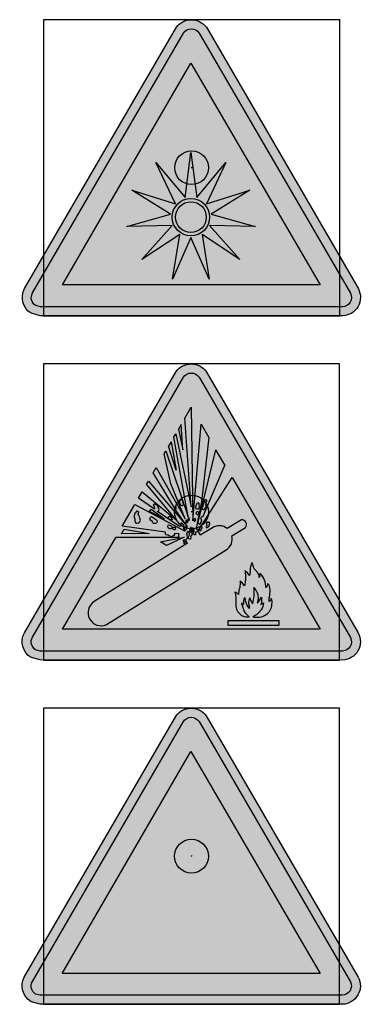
# Model space of a CAD drawing. Header units: millimetres. Extents: x -20879 to 80472, y -12121 to 39016.
# Tile 4 of 63: x 24341 to 25148, y -9996 to -7669. Entities that reach past the tile are written whole.
import ezdxf

# ---------------------------------------------------------------- set-up
doc = ezdxf.new("R2010")
doc.units = ezdxf.units.MM
doc.layers.add('DVD-VB-V_TEXT', color=7, linetype='Continuous')
doc.layers.add('FL6411--_GV', color=7, linetype='Continuous')
doc.layers.add('RVB-VB-V_Aanwijslijn', color=7, linetype='Continuous', true_color=0xff0001)
doc.styles.add('DVD_ALG 1.8mm_RE', font='arial.ttf', dxfattribs={"height": 1.8})

# ---------------------------------------------------------------- blocks, each defined once
blk = doc.blocks.new('RVB_GV_049_Icon')
at = {"true_color": 0x2e3032}
h = blk.add_hatch(color=250, dxfattribs=at)
h.paths.add_polyline_path([(0.178, 3.185, 0.545758), (-0.191, 3.184), (-3.76, -2.961, 0.401664), (-3.683, -3.258), (-3.573, -3.288), (3.564, -3.287, 0.543688), (3.756, -2.969)])
h.paths.add_polyline_path([(3.039, -2.77), (-3.052, -2.77), (-0.017, 2.475)], flags=16)
at = {"layer": 'FL6411--_GV', "true_color": 0xfecb00}
blk.add_hatch(color=40, dxfattribs=at).paths.add_polyline_path([(0.348, 3.32, 0.506582), (-0.361, 3.321), (-3.95, -2.858, 0.395043), (-3.79, -3.442), (-3.575, -3.499), (3.575, -3.501, 0.547355), (3.94, -2.859)])
at = {"layer": 'FL6411--_GV', "true_color": 0x2e3032}
h = blk.add_hatch(color=250, dxfattribs=at)
h.dxf.hatch_style = 1
h.paths.add_polyline_path([(0.812, 0.121), (0.12, -0.703), (-0.017, 0.364), (-0.154, -0.703), (-0.845, 0.121), (-0.384, -0.85), (-1.411, -0.532), (-0.497, -1.099), (-1.534, -1.386), (-0.459, -1.369), (-1.175, -2.172), (-0.279, -1.577), (-0.449, -2.638), (-0.017, -1.653), (0.415, -2.638), (0.246, -1.577), (1.141, -2.172), (0.424, -1.369), (1.5, -1.386), (0.463, -1.099), (1.377, -0.532), (0.35, -0.85)])
h.paths.add_polyline_path([(0.425, -1.168, -1), (-0.459, -1.168, -1)], flags=16)
h.paths.add_polyline_path([(0.347, -1.168, -1), (-0.381, -1.168, -1)], flags=0)
h = blk.add_hatch(color=250, dxfattribs=at)
h.dxf.hatch_style = 1
h.paths.add_polyline_path([(0.347, -1.168, 1), (-0.381, -1.168, 1)])
at = {"layer": 'Defpoints'}
blk.add_lwpolyline([(-3.5, -3.5), (3.5, -3.5), (3.5, 3.5), (-3.5, 3.5)], close=True, dxfattribs=at)
at = {"layer": 'FL6411--_GV', "color": 250, "true_color": 0x2e3032}
for p, q in [((-3.052, -2.77), (-0.017, 2.475)), ((-0.017, 2.475), (3.039, -2.77)), ((3.039, -2.77), (-3.052, -2.77))]:
    blk.add_line(p, q, dxfattribs=at)
at = {"layer": 'FL6411--_GV', "color": 40, "true_color": 0xfecb00}
for points in [[(-0.361, 3.321, -0.506582), (0.348, 3.32)], [(-3.79, -3.442, -0.395043), (-3.95, -2.858)], [(3.94, -2.859, -0.547355), (3.575, -3.501)]]:
    blk.add_lwpolyline(points, format="xyb", dxfattribs=at)
for points in [[(-3.95, -2.858), (-0.361, 3.321)], [(0.348, 3.32), (3.94, -2.859)], [(-3.575, -3.499), (-3.79, -3.442)], [(3.575, -3.501), (-3.575, -3.499)]]:
    blk.add_lwpolyline(points, dxfattribs=at)
at = {"layer": 'FL6411--_GV', "color": 250, "true_color": 0x2e3032}
blk.add_lwpolyline([(0.178, 3.185), (3.756, -2.969, -0.543688), (3.564, -3.287), (-3.573, -3.288), (-3.683, -3.258, -0.401664), (-3.76, -2.961), (-0.191, 3.184, -0.545758)], format="xyb", close=True, dxfattribs=at)
blk.add_lwpolyline([(-1.411, -0.532), (-0.384, -0.85), (-0.845, 0.121), (-0.154, -0.703), (-0.017, 0.364), (0.12, -0.703), (0.812, 0.121), (0.35, -0.85), (1.377, -0.532), (0.463, -1.099), (1.5, -1.386), (0.424, -1.369), (1.141, -2.172), (0.246, -1.577), (0.415, -2.638), (-0.017, -1.653), (-0.449, -2.638), (-0.279, -1.577), (-1.175, -2.172), (-0.459, -1.369), (-1.534, -1.386), (-0.497, -1.099)], close=True, dxfattribs=at)
for radius in [0.442, 0.364]:
    blk.add_circle((-0.017, -1.168), radius, dxfattribs=at)
blk = doc.blocks.new('RVB_GV_049')
at = {"layer": 'RVB-VB-V_Aanwijslijn'}
h = blk.add_hatch(color=256, dxfattribs=at)
h.dxf.hatch_style = 1
edge = h.paths.add_edge_path()
edge.add_arc((0, 0), 0.4, 0, 360)
at = {"layer": 'Defpoints'}
for points in [[(-0.011, 0.008), (0.011, 0.008)], [(0, 0.017), (0, 0.008)]]:
    blk.add_lwpolyline(points, dxfattribs=at)
at = {"layer": 'RVB-VB-V_Aanwijslijn'}
blk.add_line((0, 0.01), (0, 0), dxfattribs=at)
blk.add_circle((0, 0), 0.4, dxfattribs=at)
blk.add_blockref('RVB_GV_049_Icon', (0, 0))
at = {"layer": 'DVD-VB-V_TEXT', "lineweight": 5, "style": 'DVD_ALG 1.8mm_RE', "flags": 1}
blk.add_attdef('$RUIMTECODE', (8.121, 5.039), '', height=1.4, dxfattribs=at)
blk = doc.blocks.new('RVB_GV_050_Icon')
at = {"layer": 'FL6411--_GV', "true_color": 0xfecb00}
blk.add_hatch(color=40, dxfattribs=at).paths.add_polyline_path([(0.348, 3.32, 0.506582), (-0.361, 3.321), (-3.95, -2.858, 0.395043), (-3.79, -3.442), (-3.575, -3.499), (3.575, -3.501, 0.547355), (3.94, -2.859)])
at = {"layer": 'FL6411--_GV', "true_color": 0x2e3032}
h = blk.add_hatch(color=250, dxfattribs=at)
h.paths.add_polyline_path([(0.178, 3.185, 0.545758), (-0.191, 3.184), (-3.76, -2.961, 0.401664), (-3.683, -3.258), (-3.573, -3.288), (3.564, -3.287, 0.543688), (3.756, -2.969)])
h.paths.add_polyline_path([(0.227, 2.073), (0.408, 1.761), (0.232, 0.241), (0.106, -0.392), (0.155, -0.444), (0.958, 0.814), (3.039, -2.77), (-3.052, -2.77), (-1.791, -0.598), (-0.294, -0.595, -0.242081), (-0.289, -0.516), (-0.399, -0.505, -0.315805), (-0.467, -0.584, -0.166449), (-0.541, -0.551, -0.042385), (-0.599, -0.538, -0.450932), (-0.615, -0.499, 0.224848), (-0.615, -0.475), (-1.637, -0.333), (-1.341, 0.177), (-0.166, -0.444, 1.232606), (-0.16, -0.425, -0.279784), (-0.185, -0.384, -0.108852), (-0.181, -0.367, 0.150755), (-0.177, -0.332, 0.13229), (-0.19, -0.302), (-0.237, -0.258, 0.37067), (-0.256, -0.283), (-0.231, -0.327, 0.139005), (-0.281, -0.346), (-0.807, 0.011), (-0.807, 0.016, 0.549491), (-0.771, 0.074), (-0.802, 0.151, 0.002296), (-0.839, 0.167, -0.058808), (-0.863, 0.181, 0.47107), (-0.898, 0.172, 0.053524), (-0.903, 0.158), (-0.881, 0.131, -0.085523), (-0.873, 0.071), (-0.878, 0.063), (-1.252, 0.33), (-1.166, 0.478), (-0.363, -0.189), (-1.064, 0.655), (-1.02, 0.729), (-0.092, -0.351), (-0.368, 0.046, 0.01216), (-0.36, 0.104, 0.612599), (-0.385, 0.12, 0.211048), (-0.401, 0.098), (-0.907, 0.925), (-0.833, 1.052), (-0.152, -0.159), (-0.486, 0.666), (-0.647, 1.372), (-0.606, 1.443), (-0.078, -0.118), (-0.419, 1.765), (-0.373, 1.844), (-0.009, 0.118), (-0.158, 2.215), (-0.007, 2.475), (0.032, -0.206)], flags=16)
h.paths.add_polyline_path([(-0.245, 2.064), (-0.209, 1.469), (-0.309, 1.955)], flags=16)
h.paths.add_polyline_path([(0.576, 1.471), (0.786, 1.111), (0.257, -0.121, 0.6548), (0.218, -0.148, 0.069281), (0.226, -0.171, -0.106518), (0.232, -0.198), (0.202, -0.288, -0.303354), (0.195, -0.294, -0.342591), (0.188, -0.289, 0.229114), (0.183, -0.284, 0.137885), (0.15, -0.272)], flags=16)
h.paths.add_polyline_path([(-0.479, 1.661), (-0.36, 0.987), (-0.541, 1.555)], flags=16)
h.paths.add_polyline_path([(-0.955, 0.066), (-0.637, -0.165), (-0.991, 0.011)], flags=16)
h.paths.add_polyline_path([(-0.999, -0.505), (-1.652, -0.516), (-1.589, -0.409)], flags=0)
h = blk.add_hatch(color=250, dxfattribs=at)
edge = h.paths.add_edge_path(flags=17)
edge.add_line((0.229, -0.409), (0.254, -0.384))
edge.add_line((0.254, -0.384), (0.248, -0.362))
edge.add_arc((0.232, -0.368), 0.0172, 19.2502, 133.3126)
edge.add_arc((0.33, -0.471), 0.159, 133.3126, 146.8315)
edge.add_arc((0.307, -0.456), 0.132, 146.8315, 160.1546)
edge.add_arc((0.196, -0.416), 0.0139, 160.1546, 216.7973)
edge.add_arc((0.211, -0.414), 0.0281, 202.1175, 279.9183)
edge.add_arc((0.214, -0.435), 0.00682, 279.9183, 349.3684)
edge.add_arc((0.355, -0.461), 0.137, 157.3382, 169.3684, ccw=False)
edge = h.paths.add_edge_path(flags=17)
edge.add_line((0.35, -0.381), (0.366, -0.365))
edge.add_line((0.366, -0.365), (0.383, -0.359))
edge.add_arc((0.371, -0.324), 0.0376, 288.4349, 318.9231)
edge.add_arc((0.343, -0.299), 0.075, 318.9231, 334.0238)
edge.add_arc((0.436, -0.328), 0.026, 151.5447, 189.0588, ccw=False)
edge.add_arc((0.408, -0.301), 0.0153, 287.6572, 360.5041)
edge.add_arc((0.443, -0.301), 0.0198, 160.1292, 180.5041, ccw=False)
edge.add_arc((0.453, -0.304), 0.0299, 137.85, 160.1292, ccw=False)
edge.add_arc((0.416, -0.27), 0.0205, 317.85, 379.4619)
edge.add_arc((0.426, -0.266), 0.00894, 19.4619, 71.018)
edge.add_arc((0.434, -0.246), 0.013, 198.2231, 251.018, ccw=False)
edge.add_arc((0.413, -0.252), 0.00859, 18.2231, 72.0626)
edge.add_arc((0.411, -0.258), 0.0149, 72.0626, 127.1997)
edge.add_arc((0.395, -0.211), 0.0366, 246.4907, 281.7625, ccw=False)
edge.add_arc((0.375, -0.255), 0.0115, 66.4907, 142.542)
edge.add_arc((0.371, -0.252), 0.00655, 142.542, 170.5399)
edge.add_arc((0.375, -0.285), 0.0353, 106.1412, 134.1467)
edge.add_line((0.35, -0.259), (0.35, -0.272))
edge.add_line((0.35, -0.272), (0.353, -0.288))
edge.add_line((0.353, -0.288), (0.359, -0.303))
edge.add_line((0.359, -0.303), (0.361, -0.324))
edge.add_line((0.361, -0.324), (0.35, -0.332))
edge.add_line((0.35, -0.332), (0.342, -0.346))
edge.add_line((0.342, -0.346), (0.339, -0.357))
edge.add_line((0.339, -0.357), (0.35, -0.37))
edge.add_line((0.35, -0.37), (0.35, -0.381))
edge = h.paths.add_edge_path(flags=17)
edge.add_line((-0.092, -0.602), (-0.078, -0.601))
edge.add_arc((48.199, -23.572), 53.464, 154.4854, 154.5537, ccw=False)
edge.add_arc((-0.091, -0.524), 0.0445, 334.4854, 385.5695)
edge.add_arc((-0.142, -0.548), 0.101, 25.5695, 38.4302)
edge.add_arc((-0.027, -0.457), 0.0456, 198.0004, 218.4302, ccw=False)
edge.add_arc((-0.082, -0.475), 0.0127, 18.0004, 103.8197)
edge.add_arc((-0.075, -0.504), 0.0426, 103.8197, 140.7799)
edge.add_line((-0.108, -0.477), (-0.105, -0.502))
edge.add_arc((-0.094, -0.521), 0.0218, 120.2512, 201.263)
edge.add_arc((-0.097, -0.522), 0.0194, 201.263, 215.1573)
edge.add_arc((-0.048, -0.55), 0.067, 164.8496, 218.9835)
edge.add_arc((0.086, -0.442), 0.24, 218.9835, 221.8163)
edge = h.paths.add_edge_path(flags=17)
edge.add_arc((-0.151, -0.746), 0.0866, 99.7885, 117.0429)
edge.add_arc((-0.186, -0.678), 0.00998, 117.0429, 184.2687)
edge.add_arc((-0.12, -0.673), 0.0763, 184.2687, 195.7711)
edge.add_line((-0.193, -0.694), (-0.179, -0.702))
edge.add_arc((-0.159, -0.567), 0.136, 261.3188, 265.5531)
edge.add_arc((-0.169, -0.698), 0.00524, 265.5531, 309.0099)
edge.add_arc((-0.132, -0.744), 0.0533, 118.3702, 129.0099, ccw=False)
edge.add_line((-0.157, -0.697), (-0.152, -0.683))
edge.add_arc((-0.18, -0.685), 0.0279, 4.4495, 59.5569)
edge = h.paths.add_edge_path(flags=17)
edge.add_line((-0.146, -0.705), (-0.13, -0.724))
edge.add_line((-0.13, -0.724), (-0.13, -0.735))
edge.add_line((-0.13, -0.735), (-0.141, -0.752))
edge.add_line((-0.141, -0.752), (-0.155, -0.757))
edge.add_line((-0.155, -0.757), (-0.163, -0.757))
edge.add_arc((-0.153, -0.735), 0.0238, 185.8018, 245.2736, ccw=False)
edge.add_arc((-0.102, -0.73), 0.0747, 175.8223, 185.8018, ccw=False)
edge.add_arc((-0.149, -0.731), 0.0285, 113.0055, 167.2141, ccw=False)
edge.add_arc((-0.153, -0.723), 0.0193, 79.0271, 113.0055, ccw=False)
edge.add_arc((-0.15, -0.709), 0.00572, 50.8709, 79.0271, ccw=False)
h.paths.add_polyline_path([(-0.73, -0.702), (-0.177, -0.598), (-0.591, -0.793)], flags=17)
edge = h.paths.add_edge_path(flags=17)
edge.add_line((-0.415, -0.42), (-0.44, -0.39))
edge.add_line((-0.44, -0.39), (-0.44, -0.376))
edge.add_arc((-0.434, -0.376), 0.00614, 113.0979, 180.037, ccw=False)
edge.add_arc((-0.409, -0.389), 0.0327, 54.9203, 145.1193, ccw=False)
edge.add_line((-0.39, -0.362), (-0.385, -0.376))
edge.add_line((-0.385, -0.376), (-0.379, -0.406))
edge.add_arc((-0.389, -0.408), 0.00934, -84.0137, 10.268, ccw=False)
edge.add_arc((-0.387, -0.426), 0.00875, 95.9863, 136.9225)
edge.add_arc((-0.406, -0.408), 0.0174, 266.6767, 316.9225, ccw=False)
edge.add_arc((-0.406, -0.415), 0.00979, 206.0238, 266.6767, ccw=False)
edge = h.paths.add_edge_path(flags=17)
edge.add_line((-0.546, -0.307), (-0.478, -0.329))
edge.add_arc((-0.506, -0.361), 0.0427, -66.4334, 48.941, ccw=False)
edge.add_arc((-0.495, -0.388), 0.0137, 246.4334, 293.5666, ccw=False)
edge.add_arc((-0.539, -0.491), 0.0982, 66.4334, 76.5759)
edge.add_line((-0.517, -0.395), (-0.552, -0.373))
edge.add_arc((-0.523, -0.342), 0.0426, 132.2789, 227.7194, ccw=False)
edge.add_arc((-0.541, -0.322), 0.0159, 105.7571, 132.2789, ccw=False)
edge = h.paths.add_edge_path(flags=17)
edge.add_line((-0.921, -0.225), (-0.963, -0.198))
edge.add_arc((-0.915, -0.158), 0.0623, 120.549, 219.4222, ccw=False)
edge.add_line((-0.947, -0.104), (-0.876, -0.151))
edge.add_line((-0.876, -0.151), (-0.829, -0.184))
edge.add_arc((-0.855, -0.221), 0.0449, -40.4781, 54.7726, ccw=False)
edge.add_arc((-0.875, -0.203), 0.0717, 263.2107, 319.5219, ccw=False)
edge.add_arc((-0.879, -0.232), 0.0431, 171.178, 263.2107, ccw=False)
edge = h.paths.add_edge_path(flags=17)
edge.add_line((-0.508, -0.104), (-0.475, -0.143))
edge.add_arc((-0.498, -0.177), 0.0414, 11.6303, 56.2217, ccw=False)
edge.add_arc((-0.466, -0.171), 0.00835, -51.5659, 11.6303, ccw=False)
edge.add_arc((-0.492, -0.138), 0.0498, 257.2485, 308.4341, ccw=False)
edge.add_arc((-0.442, 0.081), 0.274, 254.892, 257.2485, ccw=False)
edge.add_line((-0.514, -0.184), (-0.533, -0.159))
edge.add_line((-0.533, -0.159), (-0.541, -0.124))
edge.add_arc((-0.522, -0.119), 0.0199, 47.5551, 192.9657, ccw=False)
edge = h.paths.add_edge_path(flags=17)
edge.add_line((-0.163, -0.368), (-0.174, -0.384))
edge.add_line((-0.174, -0.384), (-0.174, -0.398))
edge.add_arc((-0.151, -0.398), 0.0223, 180.0919, 239.4236)
edge.add_arc((-0.147, -0.391), 0.0302, 239.4236, 287.8872)
edge.add_arc((-0.145, -0.4), 0.0211, 287.8872, 325.7265)
edge.add_arc((-0.172, -0.381), 0.0538, 325.7265, 348.0814)
edge.add_arc((-0.145, -0.387), 0.0267, 348.0814, 394.3484)
edge.add_arc((-0.162, -0.398), 0.047, 34.3484, 55.7619)
edge.add_arc((-0.14, -0.392), 0.0333, 81.2663, 132.1266)
edge = h.paths.add_edge_path(flags=17)
edge.add_line((-0.062, -0.194), (-0.048, -0.192))
edge.add_line((-0.048, -0.192), (-0.056, -0.17))
edge.add_line((-0.056, -0.17), (-0.053, -0.146))
edge.add_arc((-0.061, -0.145), 0.00744, 353.6598, 456.3045)
edge.add_arc((-0.065, -0.101), 0.0369, 263.4856, 276.3045, ccw=False)
edge.add_arc((-0.071, -0.145), 0.00766, 83.4856, 163.8945)
edge.add_arc((0.004, -0.144), 0.0814, 179.1455, 212.3368)
edge.add_arc((-0.089, -0.202), 0.0278, 18.1384, 32.3368, ccw=False)
edge = h.paths.add_edge_path()
edge.add_arc((-0.215, 0.226), 0.0723, 108.71, 135.6079)
edge.add_arc((-0.195, 0.228), 0.0872, 146.2032, 196.9635)
edge.add_arc((-0.205, 0.225), 0.0763, 196.9635, 249.7571)
edge.add_arc((-0.217, 0.192), 0.0408, 249.7571, 269.5858)
edge.add_arc((-0.217, 0.161), 0.0105, 269.5858, 338.6713)
edge.add_arc((-0.199, 0.154), 0.00934, 109.0599, 158.6713, ccw=False)
edge.add_arc((-0.203, 0.165), 0.00262, 289.0599, 350.1212)
edge.add_line((-0.2, 0.165), (-0.193, 0.183))
edge.add_line((-0.193, 0.183), (-0.204, 0.219))
edge.add_arc((-0.286, 0.262), 0.0923, 332.0911, 339.0904)
edge.add_line((-0.199, 0.229), (-0.211, 0.265))
edge.add_line((-0.211, 0.265), (-0.232, 0.291))
edge.add_arc((-0.24, 0.285), 0.00964, 38.6213, 83.9791)
edge = h.paths.add_edge_path(flags=17)
edge.add_line((0.109, -0.025), (0.12, -0.003))
edge.add_arc((0.146, -0.016), 0.0298, 93.8393, 153.4543, ccw=False)
edge.add_arc((0.145, -0.005), 0.0183, -11.426, 93.8393, ccw=False)
edge.add_arc((0.259, -0.028), 0.0975, 168.574, 183.958)
edge.add_arc((0.297, -0.025), 0.135, 183.958, 195.1622)
edge.add_arc((0.149, -0.049), 0.0207, 256.1948, 324.9653, ccw=False)
edge.add_arc((0.155, -0.023), 0.0469, 182.0443, 256.1948, ccw=False)
edge = h.paths.add_edge_path(flags=17)
edge.add_line((0.057, -0.184), (0.057, -0.203))
edge.add_arc((0.071, -0.203), 0.0145, 180, 289.0331)
edge.add_line((0.076, -0.217), (0.087, -0.211))
edge.add_line((0.087, -0.211), (0.095, -0.203))
edge.add_line((0.095, -0.203), (0.098, -0.181))
edge.add_arc((0.078, -0.179), 0.0194, 352.875, 414.1475)
edge.add_arc((0.123, -0.117), 0.0568, 225.7573, 234.1475, ccw=False)
edge.add_arc((0.08, -0.161), 0.00474, 45.7573, 157.2558)
edge.add_arc((0.132, -0.223), 0.085, 131.53, 152.72)
edge = h.paths.add_edge_path()
edge.add_arc((0.442, 0.137), 0.169, 148.6149, 180.8741, ccw=False)
edge.add_arc((0.201, 0.284), 0.114, 328.6149, 356.3549)
edge.add_line((0.314, 0.277), (0.33, 0.292))
edge.add_arc((0.337, 0.284), 0.0102, 53.1392, 132.8864, ccw=False)
edge.add_arc((0.325, 0.268), 0.0302, 5.5974, 53.1392, ccw=False)
edge.add_arc((0.307, 0.266), 0.0481, -49.2002, 5.5974, ccw=False)
edge.add_arc((0.873, 0.152), 0.54, 171.7286, 178.7442)
edge.add_arc((0.433, 0.162), 0.1, 178.7442, 189.5812)
edge.add_arc((0.238, 0.129), 0.0984, -0.2399, 9.5812, ccw=False)
edge.add_arc((0.306, 0.129), 0.0298, 319.3602, 359.7601, ccw=False)
edge.add_arc((0.462, -0.005), 0.176, 139.3602, 153.3006)
edge.add_arc((-0.083, 0.269), 0.435, 330.4192, 333.3006, ccw=False)
edge.add_arc((0.282, 0.062), 0.0147, 260.2112, 330.4192, ccw=False)
edge.add_arc((0.286, 0.085), 0.038, 184.178, 260.2112, ccw=False)
edge.add_arc((0.293, 0.085), 0.0447, 133.5935, 184.178, ccw=False)
edge.add_arc((0.231, 0.15), 0.0448, 313.5935, 339.1087)
edge = h.paths.add_edge_path()
edge.add_arc((1.554, -2.109), 0.38, 254.3134, 303.572)
edge.add_arc((1.594, -2.168), 0.309, 303.572, 357.4479)
edge.add_arc((1.696, -2.142), 0.21, 349.1195, 386.8366)
edge.add_arc((1.872, -2.053), 0.013, 26.8366, 42.775)
edge.add_arc((1.881, -2.045), 0.00128, 42.775, 157.2071)
edge.add_line((1.879, -2.045), (1.877, -2.073))
edge.add_arc((1.817, -2.055), 0.0632, 314.3904, 343.3132, ccw=False)
edge.add_arc((1.752, -1.989), 0.156, 303.9087, 314.3904, ccw=False)
edge.add_arc((2.229, -2.076), 0.392, 169.4303, 186.1622, ccw=False)
edge.add_arc((0.752, -1.8), 1.11, 349.4303, 357.2433)
edge.add_arc((1.595, -1.841), 0.266, 357.2433, 384.4116)
edge.add_arc((1.76, -1.766), 0.0848, 24.4116, 58.1932)
edge.add_arc((1.83, -1.654), 0.0473, 228.2043, 238.1932, ccw=False)
edge.add_arc((-6.8, -0.568), 8.671, 352.2726, 352.5728, ccw=False)
edge.add_arc((1.739, -1.727), 0.0539, 326.7729, 352.2726, ccw=False)
edge.add_arc((1.676, -1.686), 0.129, 309.2979, 326.7729, ccw=False)
edge.add_arc((1.294, -1.774), 0.464, 358.4938, 403.1182)
edge.add_arc((1.601, -1.487), 0.0436, 43.1182, 73.9338)
edge.add_arc((1.405, -1.484), 0.212, -12.2517, 10.8053, ccw=False)
edge.add_arc((1.549, -1.516), 0.0639, 328.9056, 347.7483, ccw=False)
edge.add_arc((1.377, -1.556), 0.227, 1.7952, 52.4812)
edge.add_arc((1.587, -1.282), 0.118, 200.4507, 232.4812, ccw=False)
edge.add_arc((2.991, -0.759), 1.616, 195.5676, 200.4507, ccw=False)
edge.add_arc((1.863, -1.412), 0.482, 152.8283, 166.0478)
edge.add_arc((1.752, -1.385), 0.368, 166.0478, 184.224)
edge.add_line((1.385, -1.412), (1.37, -1.502))
edge.add_arc((0.647, -2.033), 0.898, 36.272, 46.4567)
edge.add_arc((-0.348, -1.555), 1.622, -1.4544, 6.1308, ccw=False)
edge.add_arc((0.652, -1.581), 0.622, 344.6789, 358.5456, ccw=False)
edge.add_arc((0.79, -2.05), 0.553, 33.4009, 49.8701)
edge.add_arc((0.551, -1.68), 0.598, -10.3697, 5.1362, ccw=False)
edge.add_arc((1.035, -1.769), 0.106, 332.5776, 349.6303, ccw=False)
edge.add_arc((1.242, -1.876), 0.127, 152.5776, 182.6346)
edge.add_arc((1.446, -1.921), 0.333, 173.2874, 184.6637)
edge.add_arc((0.907, -2.171), 0.304, 47.2148, 67.6723)
edge.add_arc((0.665, -2.015), 0.379, 1.7512, 19.2365, ccw=False)
edge.add_arc((-2.741, -2.119), 3.787, -1.1668, 1.7512, ccw=False)
edge.add_arc((1.307, -2.201), 0.263, 178.8332, 208.8688)
edge.add_arc((1.395, -2.153), 0.362, 208.8688, 230.5261)
edge.add_arc((1.284, -2.287), 0.189, 230.5261, 259.3405)
edge.add_arc((1.348, -1.946), 0.536, 259.3405, 266.2042)
edge.add_arc((1.323, -2.333), 0.148, 266.2042, 287.0657)
edge.add_arc((1.581, -2.17), 0.373, 205.8987, 234.7189, ccw=False)
edge.add_arc((1.831, -2.049), 0.65, 188.8252, 205.8987, ccw=False)
edge.add_arc((1.322, -2.028), 0.18, 222.0786, 241.2875)
edge.add_arc((1.503, -2.148), 0.27, 152.1598, 188.1695, ccw=False)
edge.add_arc((1.689, -2.004), 0.425, 182.3016, 218.7433)
edge.add_line((1.357, -2.271), (1.375, -2.26))
edge.add_arc((1.74, -2.147), 0.382, 162.2545, 197.1971, ccw=False)
edge.add_arc((1.766, -1.922), 0.405, 195.574, 217.5598)
edge.add_arc((0.445, -1.892), 1.037, 344.5619, 365.964)
edge.add_arc((1.22, -2.029), 0.354, -5.3536, 43.5376, ccw=False)
edge.add_arc((1.205, -2.027), 0.369, 339.7079, 354.6464, ccw=False)
edge.add_arc((1.322, -1.889), 0.351, 310.7146, 339.9465)
edge.add_arc((1.318, -2.08), 0.341, -18.8542, 11.9386, ccw=False)
edge.add_arc((1.489, -1.889), 0.337, 296.7658, 309.7044)
edge.add_arc((1.323, -2.104), 0.384, 327.0816, 353.3678, ccw=False)
edge.add_arc((1.291, -2.084), 0.423, 292.321, 327.0816, ccw=False)
h.paths.add_polyline_path([(0.863, -2.566), (2.061, -2.566), (2.061, -2.687), (0.863, -2.687)])
edge = h.paths.add_edge_path()
edge.add_line((-2.008, -2.66), (0.821, -0.894))
edge.add_arc((0.661, -0.637), 0.304, 301.9655, 373.6113)
edge.add_line((0.956, -0.565), (1.277, -0.368))
edge.add_arc((1.192, -0.301), 0.108, 321.7749, 393.22)
edge.add_arc((1.198, -0.279), 0.0921, 24.1845, 100.6015)
edge.add_line((1.181, -0.189), (0.846, -0.392))
edge.add_arc((0.656, -0.625), 0.3, 50.7251, 123.0622)
edge.add_line((0.492, -0.373), (0.205, -0.551))
edge.add_arc((0.033, -0.581), 0.174, 9.9013, 27.0703)
edge.add_line((0.188, -0.502), (0.155, -0.461))
edge.add_arc((0.166, -0.569), 0.109, 95.451, 125.0635)
edge.add_arc((0.115, -0.497), 0.0204, 125.0635, 183.1371)
edge.add_arc((0.124, -0.496), 0.0292, 183.1371, 214.7921)
edge.add_arc((0.082, -0.52), 0.0185, -38.5796, 20.8395, ccw=False)
edge.add_arc((0.082, -0.519), 0.0189, 271.5333, 321.4204, ccw=False)
edge.add_arc((0.082, -0.5), 0.0382, 243.3908, 271.5333, ccw=False)
edge.add_line((0.065, -0.534), (0.024, -0.505))
edge.add_arc((0.031, -0.526), 0.0225, 109.5062, 160.4883)
edge.add_arc((0.068, -0.539), 0.0617, 160.4883, 172.2366)
edge.add_arc((-0.089, -0.518), 0.0964, 344.7333, 352.2366, ccw=False)
edge.add_line((0.004, -0.543), (-0.026, -0.581))
edge.add_arc((-0.093, -0.614), 0.0749, -16.5685, 25.6606, ccw=False)
edge.add_arc((-0.036, -0.631), 0.0149, 292.4487, 343.4315, ccw=False)
edge.add_arc((-0.036, -0.631), 0.0147, 253.292, 292.4487, ccw=False)
edge.add_arc((-0.021, -0.582), 0.0662, 232.1589, 253.292, ccw=False)
edge.add_arc((-0.126, -0.717), 0.105, 52.1589, 64.6125)
edge.add_arc((-0.093, -0.648), 0.028, 64.6125, 98.398)
edge.add_arc((-0.091, -0.659), 0.0391, 98.398, 151.9035)
edge.add_arc((-0.072, -0.669), 0.0605, 151.9035, 185.7613)
edge.add_arc((-0.05, -0.666), 0.0832, 185.7613, 212.7215)
edge.add_arc((-0.01, -0.641), 0.131, 212.7215, 229.7776)
edge.add_line((-0.094, -0.741), (-2.301, -2.12))
edge.add_arc((-2.138, -2.381), 0.308, 121.9986, 295.0167)
edge.add_arc((0.356, -0.474), 0.401, 167.9228, 176.6262)
edge.add_line((-0.045, -0.45), (-0.028, -0.475))
edge.add_line((-0.028, -0.475), (0.04, -0.491))
edge.add_arc((0.025, -0.46), 0.0349, 295.5483, 334.4517)
edge.add_arc((-0.048, -0.44), 0.111, 341.6972, 382.3504)
edge.add_arc((0.007, -0.443), 0.0645, 43.972, 97.5391)
edge.add_arc((-0.027, -0.388), 0.0271, 19.8616, 57.6129)
edge.add_arc((-0.016, -0.372), 0.0082, 57.6129, 131.8216)
edge.add_arc((0.007, -0.398), 0.0431, 131.8216, 144.9927)
edge.add_arc((0.008, -0.401), 0.0458, 141.831, 164.9125)
edge.add_line((-0.127, -0.195), (-0.138, -0.22))
edge.add_line((-0.138, -0.22), (-0.141, -0.236))
edge.add_line((-0.141, -0.236), (-0.127, -0.255))
edge.add_line((-0.127, -0.255), (-0.113, -0.258))
edge.add_line((-0.113, -0.258), (-0.103, -0.25))
edge.add_arc((-0.132, -0.204), 0.0544, 302.456, 375.049)
edge.add_arc((-0.1, -0.219), 0.036, 54.0719, 138.3085)
edge.add_line((0.1, 0.118), (0.122, 0.194))
edge.add_arc((0.155, 0.185), 0.0337, 104.0454, 164.0438, ccw=False)
edge.add_arc((0.153, 0.193), 0.0259, 65.7502, 104.0454, ccw=False)
edge.add_arc((0.157, 0.201), 0.0165, -24.7746, 65.7502, ccw=False)
edge.add_arc((-0.05, 0.144), 0.227, -15.7136, 12.9166, ccw=False)
edge.add_arc((0.144, 0.089), 0.0263, 271.5723, 344.2864, ccw=False)
edge.add_arc((0.136, 0.363), 0.301, 268.4277, 271.5723, ccw=False)
edge.add_arc((0.139, 0.103), 0.0417, 159.2902, 253.72, ccw=False)
h = blk.add_hatch(color=250, dxfattribs=at)
h.paths.add_polyline_path([(0.172, 0.194, 0.416899), (0.163, 0.216, 0.168667), (0.147, 0.218, 0.267941), (0.122, 0.194), (0.1, 0.117, 0.434491), (0.128, 0.063, 0.013722), (0.144, 0.063, 0.328368), (0.169, 0.082, 0.125577)])
h.paths.add_polyline_path([(-1.236, -0.102), (-1.245, -0.093), (-1.257, -0.05), (-1.246, -0.006), (-1.268, 0.013), (-1.306, 0.016), (-1.32, -0.017), (-1.338, -0.028), (-1.351, -0.052), (-1.355, -0.091), (-1.356, -0.116, -0.050666), (-1.358, -0.127, 0.559624), (-1.348, -0.138), (-1.34, -0.151, -0.188998), (-1.338, -0.161), (-1.342, -0.206), (-1.334, -0.225), (-1.333, -0.234, 0.139343), (-1.328, -0.247, 0.134039), (-1.318, -0.255, -0.301966), (-1.314, -0.261), (-1.301, -0.266), (-1.281, -0.255), (-1.265, -0.266), (-1.246, -0.258, 0.389877), (-1.24, -0.255), (-1.238, -0.244, -0.139523), (-1.219, -0.218, -0.225389), (-1.216, -0.217, 0.379429), (-1.211, -0.214), (-1.202, -0.2), (-1.218, -0.145), (-1.229, -0.118)])
for points in [[(0.821, -0.894, 0.323212), (0.956, -0.565), (1.277, -0.368, 0.322245), (1.282, -0.242, 0.346364), (1.181, -0.189), (0.846, -0.392, 0.326547), (0.492, -0.373), (0.205, -0.551, 0.075054), (0.188, -0.502), (0.155, -0.461, 0.129933), (0.103, -0.48, 0.25896), (0.095, -0.498, 0.139006), (0.1, -0.513, -0.265234), (0.097, -0.531, -0.221178), (0.083, -0.538, -0.123416), (0.065, -0.534), (0.024, -0.505, 0.226195), (0.01, -0.518, 0.051307), (0.007, -0.531, -0.032751), (0.004, -0.543), (-0.026, -0.581, -0.186373), (-0.021, -0.635, -0.226198), (-0.03, -0.645, -0.172535), (-0.04, -0.645, -0.092473), (-0.062, -0.634, 0.054392), (-0.081, -0.622, 0.148494), (-0.097, -0.62, 0.237798), (-0.126, -0.64, 0.148817), (-0.133, -0.675, 0.118182), (-0.12, -0.711, 0.074559), (-0.094, -0.741), (-2.301, -2.12, 0.940797), (-2.008, -2.66)], [(-0.079, -0.19, 0.385552), (-0.127, -0.195), (-0.138, -0.22), (-0.141, -0.236), (-0.127, -0.255), (-0.113, -0.258), (-0.103, -0.25, 0.327783)], [(0.054, -0.398, 0.238082), (-0.001, -0.379, 0.166227), (-0.012, -0.365, 0.335608), (-0.022, -0.366, 0.057533), (-0.028, -0.373, 0.103847), (-0.037, -0.39, 0.03769), (-0.045, -0.45), (-0.028, -0.475), (0.04, -0.491, 0.171398), (0.057, -0.475, 0.179267)]]:
    blk.add_hatch(color=250, dxfattribs=at).paths.add_polyline_path(points)
at = {"layer": 'Defpoints'}
blk.add_lwpolyline([(-3.5, -3.5), (3.5, -3.5), (3.5, 3.5), (-3.5, 3.5)], close=True, dxfattribs=at)
at = {"layer": 'FL6411--_GV', "color": 40, "true_color": 0xfecb00}
for points in [[(-0.361, 3.321, -0.506582), (0.348, 3.32)], [(-3.79, -3.442, -0.395043), (-3.95, -2.858)], [(3.94, -2.859, -0.547355), (3.575, -3.501)]]:
    blk.add_lwpolyline(points, format="xyb", dxfattribs=at)
for points in [[(-3.95, -2.858), (-0.361, 3.321)], [(0.348, 3.32), (3.94, -2.859)], [(-3.575, -3.499), (-3.79, -3.442)], [(3.575, -3.501), (-3.575, -3.499)]]:
    blk.add_lwpolyline(points, dxfattribs=at)
at = {"layer": 'FL6411--_GV', "color": 250, "true_color": 0x2e3032}
for points in [[(0.178, 3.185), (3.756, -2.969, -0.543688), (3.564, -3.287), (-3.573, -3.288), (-3.683, -3.258, -0.401664), (-3.76, -2.961), (-0.191, 3.184, -0.545758)], [(-0.239, 0.295, 0.117906), (-0.267, 0.277, 0.225178), (-0.278, 0.203, 0.234518), (-0.231, 0.153, 0.086736), (-0.218, 0.151, 0.310917), (-0.208, 0.157, -0.219916), (-0.202, 0.163, 0.272919), (-0.2, 0.165), (-0.193, 0.183), (-0.204, 0.219, 0.03055), (-0.199, 0.229), (-0.211, 0.265), (-0.232, 0.291, 0.200536)], [(-1.202, -0.2), (-1.218, -0.145), (-1.229, -0.118), (-1.236, -0.102), (-1.245, -0.093), (-1.257, -0.05), (-1.246, -0.006), (-1.268, 0.013), (-1.306, 0.016), (-1.32, -0.017), (-1.338, -0.028), (-1.351, -0.052), (-1.355, -0.091), (-1.356, -0.116, -0.050666), (-1.358, -0.127, 0.559624), (-1.348, -0.138), (-1.34, -0.151, -0.188998), (-1.338, -0.161), (-1.342, -0.206), (-1.334, -0.225), (-1.333, -0.234, 0.139343), (-1.328, -0.247, 0.134039), (-1.318, -0.255, -0.301966), (-1.314, -0.261), (-1.301, -0.266), (-1.281, -0.255), (-1.265, -0.266), (-1.246, -0.258, 0.389877), (-1.24, -0.255), (-1.238, -0.244, -0.139523), (-1.219, -0.218, -0.225389), (-1.216, -0.217, 0.379429), (-1.211, -0.214)], [(-0.062, -0.194), (-0.048, -0.192), (-0.056, -0.17), (-0.053, -0.146, 0.480433), (-0.061, -0.137, -0.055992), (-0.07, -0.137, 0.365992), (-0.078, -0.143, 0.145845), (-0.065, -0.188, -0.062032)], [(-0.546, -0.307), (-0.478, -0.329, -0.550746), (-0.489, -0.401, -0.208607), (-0.5, -0.401, 0.044284), (-0.517, -0.395), (-0.552, -0.373, -0.442307), (-0.552, -0.31, -0.116242)], [(-0.415, -0.42), (-0.44, -0.39), (-0.44, -0.376, -0.300676), (-0.436, -0.37, -0.415231), (-0.39, -0.362), (-0.385, -0.376), (-0.379, -0.406, -0.436275), (-0.388, -0.417, 0.180542), (-0.393, -0.42, -0.22282), (-0.407, -0.425, -0.271005)], [(-0.092, -0.602), (-0.078, -0.601, -0.000298), (-0.05, -0.543, 0.226663), (-0.05, -0.505, 0.056174), (-0.062, -0.486, -0.089379), (-0.07, -0.471, 0.393), (-0.085, -0.463, 0.162682), (-0.108, -0.477), (-0.105, -0.502, 0.368978), (-0.115, -0.529, 0.0607), (-0.112, -0.533, 0.240697), (-0.1, -0.592, 0.012361)], [(0.35, -0.381), (0.366, -0.365), (0.383, -0.359, 0.13382), (0.399, -0.348, 0.065985), (0.41, -0.332, -0.165164), (0.413, -0.316, 0.32901), (0.424, -0.301, -0.089137), (0.425, -0.294, -0.097518), (0.431, -0.284, 0.275501), (0.435, -0.263, 0.228829), (0.429, -0.258, -0.234524), (0.421, -0.25, 0.239338), (0.416, -0.244, 0.245332), (0.402, -0.247, -0.155129), (0.38, -0.244, 0.344578), (0.366, -0.248, 0.122775), (0.365, -0.251, 0.122809), (0.35, -0.259), (0.35, -0.272), (0.353, -0.288), (0.359, -0.303), (0.361, -0.324), (0.35, -0.332), (0.342, -0.346), (0.339, -0.357), (0.35, -0.37)]]:
    blk.add_lwpolyline(points, format="xyb", close=True, dxfattribs=at)
for points in [[(-1.791, -0.598), (-0.294, -0.595, -0.242081), (-0.289, -0.516), (-0.399, -0.505, -0.315805), (-0.467, -0.584, -0.166449), (-0.541, -0.551, -0.042385), (-0.599, -0.538, -0.450932), (-0.615, -0.499, 0.224848), (-0.615, -0.475), (-1.637, -0.333), (-1.341, 0.177), (-0.166, -0.444, 1.232606), (-0.16, -0.425, -0.279784), (-0.185, -0.384, -0.108852), (-0.181, -0.367, 0.150755), (-0.177, -0.332, 0.13229), (-0.19, -0.302), (-0.237, -0.258, 0.37067), (-0.256, -0.283), (-0.231, -0.327, 0.139005), (-0.281, -0.346), (-0.807, 0.011), (-0.807, 0.016, 0.549491), (-0.771, 0.074), (-0.802, 0.151, 0.002296), (-0.839, 0.167, -0.058808), (-0.863, 0.181, 0.47107), (-0.898, 0.172, 0.053524), (-0.903, 0.158), (-0.881, 0.131, -0.085523), (-0.873, 0.071), (-0.878, 0.063), (-1.252, 0.33), (-1.166, 0.478), (-0.363, -0.189), (-1.064, 0.655), (-1.02, 0.729), (-0.092, -0.351), (-0.368, 0.046, 0.01216), (-0.36, 0.104, 0.612599), (-0.385, 0.12, 0.211048), (-0.401, 0.098), (-0.907, 0.925), (-0.833, 1.052), (-0.152, -0.159), (-0.486, 0.666), (-0.647, 1.372), (-0.606, 1.443), (-0.078, -0.118), (-0.419, 1.765), (-0.373, 1.844), (-0.009, 0.118), (-0.158, 2.215), (-0.007, 2.475), (0.032, -0.206), (0.227, 2.073), (0.408, 1.761), (0.232, 0.241), (0.106, -0.392), (0.155, -0.444), (0.958, 0.814), (3.039, -2.77), (-3.052, -2.77), (-1.792, -0.6)], [(0.786, 1.111), (0.257, -0.121, 0.6548), (0.218, -0.148, 0.069281), (0.226, -0.171, -0.106518), (0.232, -0.198), (0.202, -0.288, -0.303354), (0.195, -0.294, -0.342591), (0.188, -0.289, 0.229114), (0.183, -0.284, 0.137885), (0.15, -0.272), (0.576, 1.471)], [(0.273, 0.134, -0.141695), (0.298, 0.225, 0.121633), (0.314, 0.277), (0.33, 0.292, -0.362721), (0.343, 0.292, -0.210468), (0.355, 0.271, -0.243763), (0.339, 0.23, 0.030621), (0.333, 0.164, 0.047321), (0.335, 0.145, -0.042878), (0.336, 0.129, -0.178127), (0.329, 0.109, 0.060902), (0.305, 0.074, -0.012573), (0.295, 0.055, -0.316297), (0.28, 0.047, -0.34449), (0.248, 0.082, -0.224372), (0.262, 0.118, 0.111793), (0.273, 0.134, -1.390534)], [(0.1, 0.118), (0.122, 0.194, -0.267941), (0.147, 0.218, -0.168667), (0.163, 0.216, -0.416899), (0.172, 0.194, -0.125577), (0.169, 0.082, -0.328368), (0.144, 0.063, -0.013722), (0.128, 0.063, -0.437044), (0.1, 0.118, -1.477835)], [(0.109, -0.025), (0.12, -0.003, -0.266149), (0.144, 0.013, -0.494586), (0.163, -0.008, 0.067226), (0.162, -0.035, 0.048927), (0.166, -0.061, -0.309411), (0.144, -0.069, -0.335326), (0.109, -0.025, -1.608644)], [(-2.008, -2.66), (0.821, -0.894, 0.323212), (0.956, -0.565), (1.277, -0.368, 0.322245), (1.282, -0.242, 0.346364), (1.181, -0.189), (0.846, -0.392, 0.326547), (0.492, -0.373), (0.205, -0.551, 0.075054), (0.188, -0.502), (0.155, -0.461, 0.129933), (0.103, -0.48, 0.25896), (0.095, -0.498, 0.139006), (0.1, -0.513, -0.265234), (0.097, -0.531, -0.221178), (0.083, -0.538, -0.123416), (0.065, -0.534), (0.024, -0.505, 0.226195), (0.01, -0.518, 0.051307), (0.007, -0.531, -0.032751), (0.004, -0.543), (-0.026, -0.581, -0.186373), (-0.021, -0.635, -0.226198), (-0.03, -0.645, -0.172535), (-0.04, -0.645, -0.092473), (-0.062, -0.634, 0.054392), (-0.081, -0.622, 0.148494), (-0.097, -0.62, 0.237798), (-0.126, -0.64, 0.148817), (-0.133, -0.675, 0.118182), (-0.12, -0.711, 0.074559), (-0.094, -0.741), (-2.301, -2.12, 0.940855), (-2.008, -2.66, 0.244355)], [(-0.921, -0.225), (-0.963, -0.198, -0.460336), (-0.947, -0.104), (-0.876, -0.151), (-0.829, -0.184, -0.441316), (-0.821, -0.25, -0.250771), (-0.884, -0.274, -0.424643), (-0.921, -0.225, -1.304979)], [(-0.508, -0.104), (-0.475, -0.143, -0.197059), (-0.458, -0.169, -0.282954), (-0.461, -0.177, -0.227128), (-0.503, -0.187, -0.010283), (-0.514, -0.184), (-0.533, -0.159), (-0.541, -0.124, -0.735989), (-0.508, -0.104, -0.244137)], [(-0.127, -0.195), (-0.138, -0.22), (-0.141, -0.236), (-0.127, -0.255), (-0.113, -0.258), (-0.103, -0.25, 0.327783), (-0.079, -0.19, 0.385049), (-0.127, -0.195, 1.119913)], [(0.057, -0.184), (0.057, -0.203, 0.515217), (0.076, -0.217), (0.087, -0.211), (0.095, -0.203), (0.098, -0.181, 0.273909), (0.09, -0.163, -0.036625), (0.083, -0.158, 0.528906), (0.076, -0.159, 0.092723), (0.057, -0.184, 1.241939)], [(-0.163, -0.368), (-0.174, -0.384), (-0.174, -0.398, 0.264826), (-0.163, -0.417, 0.214672), (-0.138, -0.42, 0.166622), (-0.127, -0.412, 0.097852), (-0.119, -0.392, 0.204666), (-0.123, -0.372, 0.093707), (-0.135, -0.359, 0.225636), (-0.163, -0.368, 1.62191)], [(-0.037, -0.39, 0.037994), (-0.045, -0.45), (-0.028, -0.475), (0.04, -0.491, 0.171398), (0.057, -0.475, 0.179267), (0.054, -0.398, 0.238082), (-0.001, -0.379, 0.166227), (-0.012, -0.365, 0.335608), (-0.022, -0.366, 0.057533), (-0.028, -0.373, 0.101054), (-0.037, -0.39, 0.715852)], [(0.229, -0.409), (0.254, -0.384), (0.248, -0.362, 0.543309), (0.22, -0.355, 0.059056), (0.196, -0.384, 0.058198), (0.183, -0.412, 0.252309), (0.185, -0.425, 0.353141), (0.216, -0.442, 0.312663), (0.221, -0.436, -0.05254), (0.229, -0.409, -1.317624)], [(-0.166, -0.661, 0.075429), (-0.19, -0.669, 0.302041), (-0.196, -0.679, 0.050231), (-0.193, -0.694), (-0.179, -0.702, 0.018478), (-0.169, -0.703, 0.191922), (-0.166, -0.702, -0.046458), (-0.157, -0.697), (-0.152, -0.683, 0.245195), (-0.166, -0.661, 1.908528)], [(-0.146, -0.705), (-0.13, -0.724), (-0.13, -0.735), (-0.141, -0.752), (-0.155, -0.757), (-0.163, -0.757, -0.265481), (-0.177, -0.738, -0.043571), (-0.177, -0.725, -0.241042), (-0.16, -0.705, -0.149355), (-0.149, -0.704, -0.123476), (-0.146, -0.705, -0.559343)], [(1.45, -2.475, 0.218303), (1.762, -2.426, 0.239506), (1.9, -2.183, 0.166074), (1.881, -2.048, 0.069657), (1.879, -2.046, 0.5454), (1.877, -2.046), (1.875, -2.074, -0.126874), (1.858, -2.101, -0.045767), (1.836, -2.119, -0.073137), (1.841, -2.005, 0.034104), (1.858, -1.855, 0.119102), (1.835, -1.733, 0.148477), (1.802, -1.696, -0.043612), (1.796, -1.691, -0.00131), (1.79, -1.736, -0.111725), (1.782, -1.759, -0.076397), (1.755, -1.788, 0.197209), (1.631, -1.459, 0.135275), (1.611, -1.447, -0.100946), (1.61, -1.532, -0.082403), (1.602, -1.551, 0.224837), (1.514, -1.378, -0.140676), (1.475, -1.326, -0.02131), (1.433, -1.196, 0.057745), (1.394, -1.299, 0.079476), (1.384, -1.415), (1.369, -1.504, 0.044468), (1.264, -1.385, -0.033109), (1.273, -1.599, -0.060579), (1.251, -1.747, 0.071984), (1.146, -1.629, -0.067761), (1.139, -1.79, -0.074544), (1.128, -1.819, 0.131906), (1.114, -1.884, 0.049679), (1.113, -1.95, 0.089501), (1.022, -1.892, -0.076443), (1.043, -2.004, -0.012733), (1.044, -2.197, 0.13181), (1.077, -2.329, 0.09478), (1.163, -2.433, 0.126393), (1.248, -2.473, 0.029957), (1.312, -2.481, 0.091278), (1.365, -2.475, -0.126419), (1.245, -2.334, -0.074635), (1.188, -2.15, 0.084011), (1.235, -2.187, -0.158428), (1.263, -2.023, 0.16036), (1.356, -2.271), (1.374, -2.26, -0.153658), (1.375, -2.032, 0.096226), (1.444, -2.17, 0.093657), (1.475, -1.787, -0.216624), (1.571, -2.063, -0.065274), (1.55, -2.156, 0.128244), (1.65, -2.011, -0.135173), (1.639, -2.191, 0.056515), (1.703, -2.15, -0.115201), (1.644, -2.314, -0.152846), (1.45, -2.475, -2.014914)]]:
    blk.add_lwpolyline(points, format="xyb", dxfattribs=at)
for points in [[(-0.309, 1.955), (-0.209, 1.469), (-0.245, 2.064)], [(-0.479, 1.661), (-0.36, 0.987), (-0.541, 1.555)], [(0.786, 1.111), (0.576, 1.471)], [(-0.991, 0.011), (-0.955, 0.066), (-0.637, -0.165), (-0.991, 0.011)], [(-1.652, -0.516), (-1.589, -0.409), (-0.999, -0.505), (-1.652, -0.516)]]:
    blk.add_lwpolyline(points, dxfattribs=at)
at = {"layer": 'FL6411--_GV'}
for points in [[(-0.245, 2.064), (-0.309, 1.955)], [(-0.479, 1.661), (-0.541, 1.555)]]:
    blk.add_lwpolyline(points, dxfattribs=at)
at = {"layer": 'FL6411--_GV', "color": 250, "true_color": 0x2e3032}
for points in [[(-0.73, -0.702), (-0.177, -0.598), (-0.591, -0.793)], [(0.863, -2.567), (2.061, -2.567), (2.061, -2.687), (0.863, -2.687)]]:
    blk.add_lwpolyline(points, close=True, dxfattribs=at)
blk = doc.blocks.new('RVB_GV_050')
at = {"layer": 'RVB-VB-V_Aanwijslijn'}
h = blk.add_hatch(color=256, dxfattribs=at)
h.dxf.hatch_style = 1
edge = h.paths.add_edge_path()
edge.add_arc((0, 0), 0.4, 0, 360)
at = {"layer": 'Defpoints'}
for points in [[(-0.011, 0.008), (0.011, 0.008)], [(0, 0.017), (0, 0.008)]]:
    blk.add_lwpolyline(points, dxfattribs=at)
at = {"layer": 'RVB-VB-V_Aanwijslijn'}
blk.add_line((0, 0.01), (0, 0), dxfattribs=at)
blk.add_circle((0, 0), 0.4, dxfattribs=at)
blk.add_blockref('RVB_GV_050_Icon', (0, 0))
at = {"layer": 'DVD-VB-V_TEXT', "lineweight": 5, "style": 'DVD_ALG 1.8mm_RE', "flags": 1}
blk.add_attdef('$RUIMTECODE', (8.121, 5.039), '', height=1.4, dxfattribs=at)
blk = doc.blocks.new('RVB_GV_051_Icon')
at = {"true_color": 0x2e3032}
h = blk.add_hatch(color=250, dxfattribs=at)
h.paths.add_polyline_path([(0.178, 3.185, 0.545758), (-0.191, 3.184), (-3.76, -2.961, 0.401664), (-3.683, -3.258), (-3.573, -3.288), (3.564, -3.287, 0.543688), (3.756, -2.969)])
h.paths.add_polyline_path([(3.039, -2.77), (-3.052, -2.77), (-0.017, 2.475)], flags=16)
at = {"layer": 'FL6411--_GV', "true_color": 0xfecb00}
blk.add_hatch(color=40, dxfattribs=at).paths.add_polyline_path([(0.348, 3.32, 0.506582), (-0.361, 3.321), (-3.95, -2.858, 0.395043), (-3.79, -3.442), (-3.575, -3.499), (3.575, -3.501, 0.547355), (3.94, -2.859)])
at = {"layer": 'FL6411--_GV', "true_color": 0x2e3032}
h = blk.add_hatch(color=250, dxfattribs=at)
h.dxf.hatch_style = 1
h.paths.add_polyline_path([(0.155, 0.902, 0.044693), (0.214, 1.103, 0.13401), (0.199, 1.312, 0.065278), (0.052, 1.603), (-0.062, 1.53, -0.072477), (0.078, 1.246, -0.167286), (0.023, 0.94, -0.092205), (0.004, 0.948, -0.035157), (-0.156, 1.076), (-0.161, 1.134), (-0.296, 1.134, 0.055493), (-0.287, 1.041, 0.123508), (-0.246, 0.975, 0.06377), (-0.045, 0.822, -0.040429), (-0.1, 0.775, -0.054586), (-0.287, 0.667, 0.048856), (-0.471, 0.563, -0.015674), (-0.588, 0.486, 0.193853), (-0.683, 0.358, 0.088867), (-0.692, 0.24, 0.016755), (-0.775, 0.224, 0.026908), (-0.877, 0.195, 0.135488), (-0.939, 0.153, 0.17585), (-0.989, 0.015, 0.118531), (-0.965, -0.087, 0.129577), (-0.923, -0.134, 0.050757), (-0.886, -0.154, -0.020017), (-0.817, -0.185, 0.074844), (-0.727, -0.215, 0.069209), (-0.611, -0.218, 0.21341), (-0.477, -0.164, 0.107449), (-0.451, -0.061, 0.201382), (-0.519, 0.113, 0.019344), (-0.196, 0.112, 0.020836), (0.11, 0.135, 0.11194), (0.314, 0.208, 0.110767), (0.426, 0.32, 0.180584), (0.484, 0.592, 0.111528), (0.393, 0.765, 0.176136)])
h.paths.add_polyline_path([(0.255, 0.713, -0.115873), (0.328, 0.63, -0.152326), (0.352, 0.507, -0.080984), (0.327, 0.419, -0.102356), (0.273, 0.346, -0.084559), (0.195, 0.297, -0.056343), (0.107, 0.272, -0.036176), (-0.165, 0.247, -0.006824), (-0.556, 0.245), (-0.556, 0.304, -0.209186), (-0.534, 0.353, 0.005511), (-0.507, 0.378, -0.030601), (-0.138, 0.595, 0.0357), (-0.044, 0.652, 0.014346), (0.044, 0.717, 0.119175), (0.089, 0.775, -0.13244)], flags=16)
h.paths.add_polyline_path([(-0.667, 0.107, 0.035804), (-0.654, 0.075, 0.050064), (-0.616, 0.018, -0.071218), (-0.599, -0.005, -0.188216), (-0.589, -0.079, -0.037083), (-0.687, -0.084, -0.090628), (-0.732, -0.075, -0.022798), (-0.847, -0.022, -0.215241), (-0.848, 0.045, -0.32923), (-0.833, 0.067, -0.045219)], flags=16)
h = blk.add_hatch(color=250, dxfattribs=at)
h.dxf.hatch_style = 1
h.paths.add_polyline_path([(1.209, -0.525, 0.414214), (1.128, -0.444), (0.682, -0.444), (0.648, -0.41), (0.648, -0.385), (0.297, -0.385), (0.297, -0.584), (-0.555, -0.584), (-0.555, -0.385), (-0.906, -0.385), (-0.906, -0.584), (-1.338, -0.584), (-1.338, -2.063), (-0.184, -2.063, 0.078852), (-0.145, -2.098, -0.144054), (-0.086, -2.165, 0.089678), (-0.052, -2.236, 0.097383), (0.125, -2.403, 0.120141), (0.399, -2.477), (0.874, -2.478, -0.084599), (1.068, -2.526, 0.012944), (1.193, -2.596, 0.072424), (1.371, -2.661), (1.885, -2.664, 0.010298), (1.934, -2.659, 0.05424), (2.078, -2.627, 0.091902), (2.11, -2.612, 0.106248), (2.148, -2.572, 0.072713), (2.175, -2.507, 0.006245), (2.185, -2.466, 0.1124), (2.185, -2.423, -0.006407), (2.176, -2.382, 0.176635), (2.147, -2.334, 0.05815), (2.004, -2.245, -0.120709), (1.9, -2.098), (1.9, -1.998, 0.414065), (1.684, -1.782), (1.371, -1.782, -0.41461), (1.209, -1.62)])
h.paths.add_polyline_path([(0.929, -0.735), (0.929, -1.912), (-1.187, -1.912), (-1.187, -0.735)], flags=16)
h.paths.add_polyline_path([(0.826, -1.008), (0.826, -1.143), (0.351, -1.143), (0.351, -1.008)], flags=0)
h.paths.add_polyline_path([(-0.609, -1.008), (-0.609, -1.143), (-0.78, -1.143), (-0.78, -1.313), (-0.914, -1.313), (-0.914, -1.143), (-1.084, -1.143), (-1.084, -1.008), (-0.914, -1.008), (-0.914, -0.838), (-0.78, -0.838), (-0.78, -1.008)], flags=0)
h = blk.add_hatch(color=250, dxfattribs=at)
h.dxf.hatch_style = 1
h.paths.add_polyline_path([(-0.609, -1.008), (-0.78, -1.008), (-0.78, -0.838), (-0.914, -0.838), (-0.914, -1.008), (-1.084, -1.008), (-1.084, -1.143), (-0.914, -1.143), (-0.914, -1.313), (-0.78, -1.313), (-0.78, -1.143), (-0.609, -1.143)])
h.paths.add_polyline_path([(0.826, -1.008), (0.351, -1.008), (0.351, -1.143), (0.826, -1.143)])
at = {"layer": 'Defpoints'}
blk.add_lwpolyline([(-3.5, -3.5), (3.5, -3.5), (3.5, 3.5), (-3.5, 3.5)], close=True, dxfattribs=at)
at = {"layer": 'FL6411--_GV', "color": 250, "true_color": 0x2e3032}
for p, q in [((-3.052, -2.77), (-0.017, 2.475)), ((-0.017, 2.475), (3.039, -2.77)), ((3.039, -2.77), (-3.052, -2.77))]:
    blk.add_line(p, q, dxfattribs=at)
at = {"layer": 'FL6411--_GV', "color": 40, "true_color": 0xfecb00}
for points in [[(-0.361, 3.321, -0.506582), (0.348, 3.32)], [(-3.79, -3.442, -0.395043), (-3.95, -2.858)], [(3.94, -2.859, -0.547355), (3.575, -3.501)]]:
    blk.add_lwpolyline(points, format="xyb", dxfattribs=at)
for points in [[(-3.95, -2.858), (-0.361, 3.321)], [(0.348, 3.32), (3.94, -2.859)], [(-3.575, -3.499), (-3.79, -3.442)], [(3.575, -3.501), (-3.575, -3.499)]]:
    blk.add_lwpolyline(points, dxfattribs=at)
at = {"layer": 'FL6411--_GV', "color": 250, "true_color": 0x2e3032}
blk.add_lwpolyline([(0.178, 3.185), (3.756, -2.969, -0.543688), (3.564, -3.287), (-3.573, -3.288), (-3.683, -3.258, -0.401664), (-3.76, -2.961), (-0.191, 3.184, -0.545758)], format="xyb", close=True, dxfattribs=at)
blk = doc.blocks.new('RVB_GV_051')
at = {"layer": 'RVB-VB-V_Aanwijslijn'}
h = blk.add_hatch(color=256, dxfattribs=at)
h.dxf.hatch_style = 1
edge = h.paths.add_edge_path()
edge.add_arc((0, 0), 0.4, 0, 360)
at = {"layer": 'Defpoints'}
for points in [[(-0.011, 0.008), (0.011, 0.008)], [(0, 0.017), (0, 0.008)]]:
    blk.add_lwpolyline(points, dxfattribs=at)
at = {"layer": 'RVB-VB-V_Aanwijslijn'}
blk.add_line((0, 0.01), (0, 0), dxfattribs=at)
blk.add_circle((0, 0), 0.4, dxfattribs=at)
blk.add_blockref('RVB_GV_051_Icon', (0, 0))
at = {"layer": 'DVD-VB-V_TEXT', "lineweight": 5, "style": 'DVD_ALG 1.8mm_RE', "flags": 1}
blk.add_attdef('$RUIMTECODE', (8.121, 5.039), '', height=1.4, dxfattribs=at)

msp = doc.modelspace()

# ---------------------------------------------------------------- block references
at = {"xscale": 100, "yscale": 100, "zscale": 100}
for name, p in [('RVB_GV_049', (24746.9, -8018.7)), ('RVB_GV_050', (24746.7, -8832.5)), ('RVB_GV_051', (24746.6, -9646.3))]:
    msp.add_blockref(name, p, dxfattribs=at)

doc.saveas('drawing.dxf')
